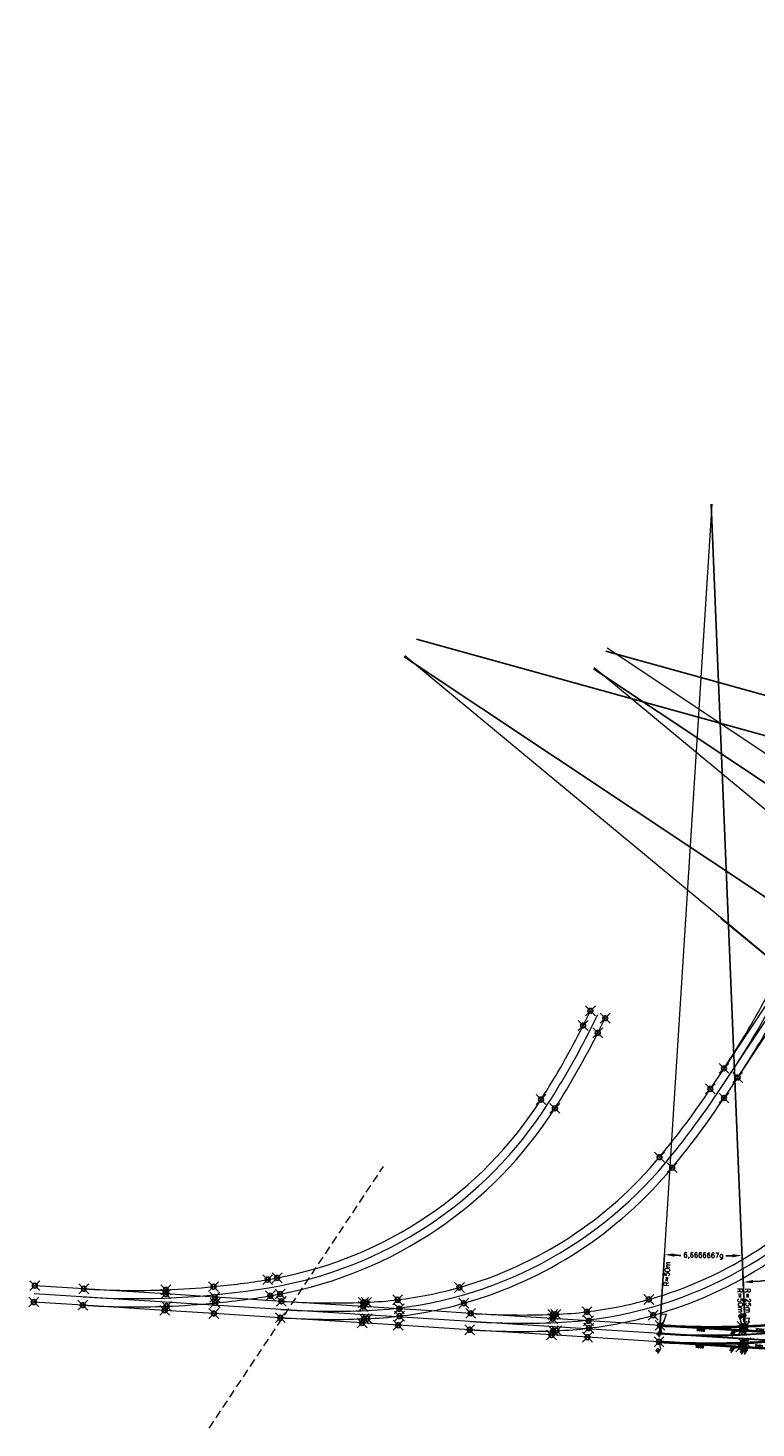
# Model space of a CAD drawing. Header units: metres. Extents: x 6603774 to 6604307, y 5739806 to 5740703.
# Tile 2 of 38: x 6603984 to 6604028, y 5739832 to 5739917. Entities that reach past the tile are written whole.
import ezdxf

# ---------------------------------------------------------------- set-up
doc = ezdxf.new("R2010")
doc.units = ezdxf.units.M
doc.header["$PDMODE"] = 35
doc.header["$PDSIZE"] = 0.3
doc.linetypes.add('DASHDOT', pattern=[25.4, 12.7, -6.35, 0, -6.35])
doc.linetypes.add('DASHED', pattern=[0.75, 0.5, -0.25])
doc.layers.add('-punkty-specyf', color=7, linetype='Continuous')
doc.layers.add('-punkty-specyf (etap 1)', color=252, linetype='Continuous')
for name, color, linetype, lineweight in [('-spec-dług-szyn', 7, 'Continuous', 20), ('-spec-wym-k-wewn', 6, 'Continuous', 13), ('-spec-wym-k-zewn', 30, 'Continuous', 13), ('mat-szyna 76C1(VK Ri60) (etap 1)', 252, 'Continuous', 13), ('mat-szyna R60R2 (etap 1)', 252, 'Continuous', 13), ('Opis', 7, 'Continuous', 13), ('OSIE_TORU', 10, 'DASHDOT', 30), ('szyna 59R2 (między zwr. a krzyż.)', 222, 'Continuous', 40), ('szyna 59R2 (między zwr. a krzyż.) (etap 1)', 252, 'Continuous', 13), ('szyna 60R2 (między zwr. a krzyż.)', 254, 'Continuous', 40), ('szyna 60R2 (między zwr. a krzyż.) (etap 1)', 252, 'Continuous', 13), ('T_szyny 60R2 R290 (etap 1)', 252, 'Continuous', 13), ('wsp-tocznej-szyn RZ', 114, 'Continuous', 15), ('zwrotnica R50m', 140, 'Continuous', 40), ('zwrotnica R50m (etap 1)', 252, 'Continuous', 13)]:
    doc.layers.add(name, color=color, linetype=linetype, lineweight=lineweight)
doc.styles.add('dług-szyn', font='txt.shx')
doc.styles.add('prom-specyf', font='txt.shx')
doc.styles.add('WSP', font='txt.shx', dxfattribs={"width": 0.8})
doc.dimstyles.new('Długości-szyn-spec', dxfattribs={"dimtxt": 0.15, "dimasz": 0.01, "dimexe": 1.25, "dimexo": 0, "dimgap": 0, "dimtad": 0, "dimdec": 0, "dimlfac": 1000, "dimtxsty": 'dług-szyn', "dimblk": 'NONE', "dimcen": 0, "dimse1": 1, "dimse2": 1, "dimsd1": 1, "dimsd2": 1, "dimaunit": 1, "dimadec": 3, "dimazin": 0, "dimtfac": 1, "dimtdec": 0, "dimtmove": 0, "dimatfit": 3, "dimldrblk": 'NONE', "dimfxl": 1, "dimtolj": 1, "dimarcsym": 0})
doc.dimstyles.new('Strzałka -pra-duża-spec', dxfattribs={"dimtxt": 0.3, "dimasz": 1.2, "dimexe": 0, "dimexo": 0, "dimgap": 0.005, "dimtad": 3, "dimjust": 1, "dimdec": 0, "dimzin": 0, "dimdsep": 46, "dimtxsty": 'prom-specyf', "dimblk": 'STRZAŁKA1', "dimcen": 0, "dimdle": 0.6, "dimclrd": 256, "dimadec": 0, "dimazin": 0, "dimtfac": 0.75, "dimtdec": 0, "dimtofl": 0, "dimtmove": 2, "dimatfit": 3, "dimfxl": 1, "dimtolj": 1, "dimtzin": 0, "dimlwd": -1, "dimarcsym": 0})
doc.dimstyles.new('Strzałka -pra-spec', dxfattribs={"dimtxt": 0.3, "dimasz": 1, "dimexe": 0, "dimexo": 0, "dimgap": 0.005, "dimtad": 3, "dimjust": 1, "dimdec": 0, "dimzin": 0, "dimdsep": 46, "dimtxsty": 'prom-specyf', "dimblk": 'STRZAŁKA1', "dimcen": 0, "dimdle": 0.6, "dimclrd": 256, "dimadec": 0, "dimazin": 0, "dimtfac": 0.75, "dimtdec": 0, "dimtofl": 0, "dimtmove": 2, "dimatfit": 3, "dimfxl": 1, "dimtolj": 1, "dimtzin": 0, "dimlwd": -1, "dimarcsym": 0})
doc.dimstyles.new('Strzałka le--spec', dxfattribs={"dimtxt": 0.3, "dimasz": 1, "dimexe": 0, "dimexo": 0, "dimgap": 0.02, "dimtad": 1, "dimdec": 0, "dimzin": 0, "dimdsep": 46, "dimtxsty": 'prom-specyf', "dimblk": 'STZRAŁKA-LEWA', "dimcen": 0, "dimdle": 0.6, "dimadec": 0, "dimazin": 0, "dimtfac": 0.75, "dimtdec": 0, "dimtofl": 0, "dimtmove": 2, "dimatfit": 3, "dimfxl": 1, "dimtolj": 1, "dimtzin": 0, "dimarcsym": 0})
doc.dimstyles.new('Strzałka le-duża-spec', dxfattribs={"dimtxt": 0.3, "dimasz": 1.2, "dimexe": 0, "dimexo": 0, "dimgap": 0.02, "dimtad": 1, "dimdec": 0, "dimzin": 0, "dimdsep": 46, "dimtxsty": 'prom-specyf', "dimblk": 'STZRAŁKA-LEWA', "dimcen": 0, "dimdle": 0.6, "dimadec": 0, "dimazin": 0, "dimtfac": 0.75, "dimtdec": 0, "dimtofl": 0, "dimtmove": 2, "dimatfit": 3, "dimfxl": 1, "dimtolj": 1, "dimtzin": 0, "dimarcsym": 0})
doc.dimstyles.new('tory-w-100-kąty', dxfattribs={"dimtxt": 0.15, "dimasz": 0.6, "dimexe": 0, "dimexo": 0, "dimgap": 0, "dimtad": 0, "dimdec": 0, "dimtxsty": 'prom-specyf', "dimcen": 0, "dimaunit": 2, "dimadec": 7, "dimazin": 0, "dimtfac": 1, "dimtdec": 0, "dimtmove": 0, "dimatfit": 3, "dimfxl": 1, "dimarcsym": 0})

# ---------------------------------------------------------------- blocks, each defined once
blk = doc.blocks.new('STZRAŁKA-LEWA')
for p, q in [((-1, 0), (0, 0)), ((0, 0), (-1, -0.299)), ((-1, 0), (-1, -0.299))]:
    blk.add_line(p, q)
blk = doc.blocks.new('*D96')
at = {"layer": '-spec-wym-k-zewn', "color": 0, "lineweight": -2, "transparency": 16777216}
blk.add_line((6604026.091, 5739863.123), (6604045.026, 5739847.418), dxfattribs=at)
at = {"layer": 'Defpoints', "color": 0, "transparency": 16777216}
for p in [(6604026.553, 5739862.74), (6604045.795, 5739846.78)]:
    blk.add_point(p, dxfattribs=at)
at = {"layer": '-spec-wym-k-zewn', "color": 0, "lineweight": -2, "transparency": 16777216, "rotation": 320.3276949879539}
blk.add_blockref('STZRAŁKA-LEWA', (6604045.795, 5739846.78), dxfattribs=at)
at = {"layer": '-spec-wym-k-zewn', "color": 0, "transparency": 16777216, "insert": (6604044.184, 5739847.869), "char_height": 0.3, "attachment_point": 5, "rotation": 320.32769, "style": 'prom-specyf'}
blk.add_mtext('\\A1;R=25m', dxfattribs=at)
blk = doc.blocks.new('STRZAŁKA1')
for p, q in [((0, 0), (-1, 0.299)), ((-1, 0), (-1, 0.299)), ((-1, 0), (0, 0))]:
    blk.add_line(p, q)
blk = doc.blocks.new('*D97')
at = {"layer": '-spec-wym-k-zewn', "transparency": 16777216}
blk.add_line((6604044.872, 5739847.546), (6604006.848, 5739879.083), dxfattribs=at)
at = {"layer": 'Defpoints', "color": 0, "transparency": 16777216}
for p in [(6604007.31, 5739878.7), (6604045.795, 5739846.78)]:
    blk.add_point(p, dxfattribs=at)
at = {"layer": '-spec-wym-k-zewn', "transparency": 16777216, "xscale": 1.2, "yscale": 1.2, "zscale": 1.2, "rotation": 320.3276949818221}
blk.add_blockref('STRZAŁKA1', (6604045.795, 5739846.78), dxfattribs=at)
at = {"layer": '-spec-wym-k-zewn', "color": 0, "transparency": 16777216, "insert": (6604044.441, 5739848.209), "char_height": 0.3, "attachment_point": 5, "rotation": 320.32769, "style": 'prom-specyf'}
blk.add_mtext('\\A1;R=50m', dxfattribs=at)
blk = doc.blocks.new('*D98')
at = {"layer": '-spec-wym-k-zewn', "color": 0, "lineweight": -2, "transparency": 16777216}
blk.add_line((6604006.811, 5739879.032), (6604047.922, 5739851.643), dxfattribs=at)
at = {"layer": 'Defpoints', "color": 0, "transparency": 16777216}
for p in [(6604007.31, 5739878.7), (6604048.921, 5739850.978)]:
    blk.add_point(p, dxfattribs=at)
at = {"layer": '-spec-wym-k-zewn', "color": 0, "lineweight": -2, "transparency": 16777216, "xscale": 1.2, "yscale": 1.2, "zscale": 1.2, "rotation": 326.3276950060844}
blk.add_blockref('STZRAŁKA-LEWA', (6604048.921, 5739850.978), dxfattribs=at)
at = {"layer": '-spec-wym-k-zewn', "color": 0, "transparency": 16777216, "insert": (6604047.093, 5739851.951), "char_height": 0.3, "attachment_point": 5, "rotation": 326.3277, "style": 'prom-specyf'}
blk.add_mtext('\\A1;R=50m', dxfattribs=at)
blk = doc.blocks.new('*D99')
at = {"layer": '-spec-wym-k-zewn', "transparency": 16777216}
blk.add_line((6604048.089, 5739851.532), (6604006.811, 5739879.032), dxfattribs=at)
at = {"layer": 'Defpoints', "color": 0, "transparency": 16777216}
for p in [(6604007.31, 5739878.7), (6604048.921, 5739850.978)]:
    blk.add_point(p, dxfattribs=at)
at = {"layer": '-spec-wym-k-zewn', "transparency": 16777216, "rotation": 326.327694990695}
blk.add_blockref('STRZAŁKA1', (6604048.921, 5739850.978), dxfattribs=at)
at = {"layer": '-spec-wym-k-zewn', "color": 0, "transparency": 16777216, "insert": (6604047.345, 5739852.319), "char_height": 0.3, "attachment_point": 5, "rotation": 326.32769, "style": 'prom-specyf'}
blk.add_mtext('\\A1;R=50m', dxfattribs=at)
blk = doc.blocks.new('*D100')
at = {"layer": '-spec-wym-k-zewn', "color": 0, "lineweight": -2, "transparency": 16777216}
blk.add_line((6604007.563, 5739880.108), (6604055.365, 5739866.872), dxfattribs=at)
at = {"layer": 'Defpoints', "color": 0, "transparency": 16777216}
for p in [(6604008.142, 5739879.948), (6604056.328, 5739866.605)]:
    blk.add_point(p, dxfattribs=at)
at = {"layer": '-spec-wym-k-zewn', "color": 0, "lineweight": -2, "transparency": 16777216, "rotation": 344.5225673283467}
blk.add_blockref('STZRAŁKA-LEWA', (6604056.328, 5739866.605), dxfattribs=at)
at = {"layer": '-spec-wym-k-zewn', "color": 0, "transparency": 16777216, "insert": (6604054.483, 5739866.899), "char_height": 0.3, "attachment_point": 5, "rotation": 344.52257, "style": 'prom-specyf'}
blk.add_mtext('\\A1;R=50m', dxfattribs=at)
blk = doc.blocks.new('*D101')
at = {"layer": '-spec-wym-k-zewn', "transparency": 16777216}
blk.add_line((6604027.542, 5739838.76), (6604026.528, 5739863.339), dxfattribs=at)
at = {"layer": 'Defpoints', "color": 0, "transparency": 16777216}
for p in [(6604026.553, 5739862.74), (6604027.584, 5739837.761)]:
    blk.add_point(p, dxfattribs=at)
at = {"layer": '-spec-wym-k-zewn', "transparency": 16777216, "rotation": 272.3635312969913}
blk.add_blockref('STRZAŁKA1', (6604027.584, 5739837.761), dxfattribs=at)
at = {"layer": '-spec-wym-k-zewn', "color": 0, "transparency": 16777216, "insert": (6604027.746, 5739839.815), "char_height": 0.3, "attachment_point": 5, "rotation": 272.36353, "style": 'prom-specyf'}
blk.add_mtext('\\A1;R=25m', dxfattribs=at)
blk = doc.blocks.new('*D102')
at = {"layer": '-spec-wym-k-zewn', "color": 0, "lineweight": -2, "transparency": 16777216}
blk.add_line((6604025.497, 5739888.318), (6604027.534, 5739838.96), dxfattribs=at)
at = {"layer": 'Defpoints', "color": 0, "transparency": 16777216}
for p in [(6604025.522, 5739887.719), (6604027.584, 5739837.761)]:
    blk.add_point(p, dxfattribs=at)
at = {"layer": '-spec-wym-k-zewn', "color": 0, "lineweight": -2, "transparency": 16777216, "xscale": 1.2, "yscale": 1.2, "zscale": 1.2, "rotation": 272.3635312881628}
blk.add_blockref('STZRAŁKA-LEWA', (6604027.584, 5739837.761), dxfattribs=at)
at = {"layer": '-spec-wym-k-zewn', "color": 0, "transparency": 16777216, "insert": (6604027.275, 5739839.824), "char_height": 0.3, "attachment_point": 5, "rotation": 272.36353, "style": 'prom-specyf'}
blk.add_mtext('\\A1;R=50m', dxfattribs=at)
blk = doc.blocks.new('*D103')
at = {"layer": '-spec-wym-k-zewn', "transparency": 16777216}
blk.add_line((6604022.427, 5739839.017), (6604025.56, 5739888.317), dxfattribs=at)
at = {"layer": 'Defpoints', "color": 0, "transparency": 16777216}
for p in [(6604025.522, 5739887.719), (6604022.35, 5739837.819)]:
    blk.add_point(p, dxfattribs=at)
at = {"layer": '-spec-wym-k-zewn', "transparency": 16777216, "xscale": 1.2, "yscale": 1.2, "zscale": 1.2, "rotation": 266.363531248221}
blk.add_blockref('STRZAŁKA1', (6604022.35, 5739837.819), dxfattribs=at)
at = {"layer": '-spec-wym-k-zewn', "color": 0, "transparency": 16777216, "insert": (6604022.812, 5739841.455), "char_height": 0.3, "attachment_point": 5, "rotation": 86.36353, "style": 'prom-specyf'}
blk.add_mtext('\\A1;R=50m', dxfattribs=at)
blk = doc.blocks.new('*D108')
at = {"layer": '-spec-wym-k-wewn', "transparency": 16777216}
blk.add_line((6604056.4, 5739846.813), (6604018.376, 5739878.35), dxfattribs=at)
at = {"layer": 'Defpoints', "color": 0, "transparency": 16777216}
for p in [(6604018.838, 5739877.967), (6604057.323, 5739846.047)]:
    blk.add_point(p, dxfattribs=at)
at = {"layer": '-spec-wym-k-wewn', "transparency": 16777216, "xscale": 1.2, "yscale": 1.2, "zscale": 1.2, "rotation": 320.3276949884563}
blk.add_blockref('STRZAŁKA1', (6604057.323, 5739846.047), dxfattribs=at)
at = {"layer": '-spec-wym-k-wewn', "color": 0, "transparency": 16777216, "insert": (6604055.83, 5739847.569), "char_height": 0.3, "attachment_point": 5, "rotation": 320.32769, "style": 'prom-specyf'}
blk.add_mtext('\\A1;R=50m', dxfattribs=at)
blk = doc.blocks.new('*D109')
at = {"layer": '-spec-wym-k-wewn', "color": 0, "lineweight": -2, "transparency": 16777216}
blk.add_line((6604018.339, 5739878.3), (6604059.45, 5739850.91), dxfattribs=at)
at = {"layer": 'Defpoints', "color": 0, "transparency": 16777216}
for p in [(6604018.838, 5739877.967), (6604060.449, 5739850.245)]:
    blk.add_point(p, dxfattribs=at)
at = {"layer": '-spec-wym-k-wewn', "color": 0, "lineweight": -2, "transparency": 16777216, "xscale": 1.2, "yscale": 1.2, "zscale": 1.2, "rotation": 326.3276949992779}
blk.add_blockref('STZRAŁKA-LEWA', (6604060.449, 5739850.245), dxfattribs=at)
at = {"layer": '-spec-wym-k-wewn', "color": 0, "transparency": 16777216, "insert": (6604058.652, 5739851.177), "char_height": 0.3, "attachment_point": 5, "rotation": 326.32769, "style": 'prom-specyf'}
blk.add_mtext('\\A1;R=50m', dxfattribs=at)
blk = doc.blocks.new('*D110')
at = {"layer": '-spec-wym-k-wewn', "transparency": 16777216}
blk.add_line((6604060.448, 5739852.048), (6604019.17, 5739879.548), dxfattribs=at)
at = {"layer": 'Defpoints', "color": 0, "transparency": 16777216}
for p in [(6604019.67, 5739879.215), (6604061.281, 5739851.493)]:
    blk.add_point(p, dxfattribs=at)
at = {"layer": '-spec-wym-k-wewn', "transparency": 16777216, "rotation": 326.3276949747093}
blk.add_blockref('STRZAŁKA1', (6604061.281, 5739851.493), dxfattribs=at)
at = {"layer": '-spec-wym-k-wewn', "color": 0, "transparency": 16777216, "insert": (6604059.742, 5739852.806), "char_height": 0.3, "attachment_point": 5, "rotation": 326.32769, "style": 'prom-specyf'}
blk.add_mtext('\\A1;R=50m', dxfattribs=at)
blk = doc.blocks.new('*D111')
at = {"layer": '-spec-wym-k-wewn', "color": 0, "lineweight": -2, "transparency": 16777216}
blk.add_line((6604019.091, 5739879.375), (6604066.893, 5739866.139), dxfattribs=at)
at = {"layer": 'Defpoints', "color": 0, "transparency": 16777216}
for p in [(6604019.67, 5739879.215), (6604067.856, 5739865.872)]:
    blk.add_point(p, dxfattribs=at)
at = {"layer": '-spec-wym-k-wewn', "color": 0, "lineweight": -2, "transparency": 16777216, "rotation": 344.522567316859}
blk.add_blockref('STZRAŁKA-LEWA', (6604067.856, 5739865.872), dxfattribs=at)
at = {"layer": '-spec-wym-k-wewn', "color": 0, "transparency": 16777216, "insert": (6604065.96, 5739866.156), "char_height": 0.3, "attachment_point": 5, "rotation": 344.52257, "style": 'prom-specyf'}
blk.add_mtext('\\A1;R=50m', dxfattribs=at)
blk = doc.blocks.new('*D124')
at = {"layer": '-spec-wym-k-wewn', "color": 0, "lineweight": -2, "transparency": 16777216}
for p, q in [((6604067.856, 5739865.872), (6604064.812, 5739866.715)), ((6604061.281, 5739851.493), (6604058.652, 5739853.244))]:
    blk.add_line(p, q, dxfattribs=at)
for start, end in [(337.19903, 343.78865), (327.06161, 333.65123)]:
    blk.add_arc((6604019.67, 5739879.215), 46.842, start, end, dxfattribs=at)
at = {"layer": '-spec-wym-k-wewn', "color": 0, "transparency": 16777216}
for points in [[(6604064.552, 5739866.165), (6604064.745, 5739866.111), (6604064.812, 5739866.715)], [(6604059.065, 5739853.691), (6604058.898, 5739853.801), (6604058.652, 5739853.244)]]:
    blk.add_solid(points, dxfattribs=at)
at = {"layer": 'Defpoints', "color": 0, "transparency": 16777216}
for p in [(6604019.67, 5739879.215), (6604067.856, 5739865.872), (6604061.178, 5739857.509), (6604061.281, 5739851.493)]:
    blk.add_point(p, dxfattribs=at)
at = {"layer": '-spec-wym-k-wewn', "color": 0, "transparency": 16777216, "insert": (6604062.268, 5739859.735), "char_height": 0.3, "attachment_point": 5, "rotation": 65.42513, "style": 'prom-specyf'}
blk.add_mtext('20,2165248g', dxfattribs=at)
blk = doc.blocks.new('*D125')
at = {"layer": '-spec-wym-k-wewn', "color": 0, "lineweight": -2, "transparency": 16777216}
for p, q in [((6604060.449, 5739850.245), (6604057.804, 5739852.007)), ((6604057.323, 5739846.047), (6604054.877, 5739848.076))]:
    blk.add_line(p, q, dxfattribs=at)
for start, end in [(325.01052, 325.59347), (321.06192, 321.64487)]:
    blk.add_arc((6604018.838, 5739877.967), 46.822, start, end, dxfattribs=at)
at = {"layer": '-spec-wym-k-wewn', "color": 0, "transparency": 16777216}
for points in [[(6604057.385, 5739851.566), (6604057.551, 5739851.454), (6604057.804, 5739852.007)], [(6604055.335, 5739848.477), (6604055.18, 5739848.604), (6604054.877, 5739848.076)]]:
    blk.add_solid(points, dxfattribs=at)
at = {"layer": 'Defpoints', "color": 0, "transparency": 16777216}
for p in [(6604018.838, 5739877.967), (6604060.449, 5739850.245), (6604055.898, 5739849.352), (6604057.323, 5739846.047)]:
    blk.add_point(p, dxfattribs=at)
at = {"layer": '-spec-wym-k-wewn', "color": 0, "transparency": 16777216, "insert": (6604056.392, 5739850.003), "char_height": 0.3, "attachment_point": 5, "rotation": 53.32769, "style": 'prom-specyf'}
blk.add_mtext('6,6666667g', dxfattribs=at)
blk = doc.blocks.new('*D128')
at = {"layer": '-spec-wym-k-zewn', "color": 0, "lineweight": -2, "transparency": 16777216}
for p, q in [((6604022.35, 5739837.819), (6604022.656, 5739842.633)), ((6604027.584, 5739837.761), (6604027.385, 5739842.58))]:
    blk.add_line(p, q, dxfattribs=at)
for start, end in [(267.12449, 267.61941), (271.10765, 271.60257)]:
    blk.add_arc((6604025.522, 5739887.719), 45.177, start, end, dxfattribs=at)
at = {"layer": '-spec-wym-k-zewn', "color": 0, "transparency": 16777216}
for points in [[(6604023.25, 5739842.499), (6604023.261, 5739842.698), (6604022.656, 5739842.633)], [(6604026.782, 5739842.659), (6604026.789, 5739842.459), (6604027.385, 5739842.58)]]:
    blk.add_solid(points, dxfattribs=at)
at = {"layer": 'Defpoints', "color": 0, "transparency": 16777216}
for p in [(6604025.522, 5739887.719), (6604024.232, 5739842.56), (6604022.35, 5739837.819), (6604027.584, 5739837.761)]:
    blk.add_point(p, dxfattribs=at)
at = {"layer": '-spec-wym-k-zewn', "color": 0, "transparency": 16777216, "insert": (6604025.02, 5739842.544), "char_height": 0.3, "attachment_point": 5, "rotation": 359.36353, "style": 'prom-specyf'}
blk.add_mtext('6,6666667g', dxfattribs=at)
blk = doc.blocks.new('*D129')
at = {"layer": '-spec-wym-k-zewn', "color": 0, "lineweight": -2, "transparency": 16777216}
for p, q in [((6604045.795, 5739846.78), (6604043.337, 5739848.819)), ((6604027.584, 5739837.761), (6604027.452, 5739840.953))]:
    blk.add_line(p, q, dxfattribs=at)
for start, end in [(300.2242, 318.75112), (273.94011, 292.46702)]:
    blk.add_arc((6604026.553, 5739862.74), 21.806, start, end, dxfattribs=at)
at = {"layer": '-spec-wym-k-zewn', "color": 0, "transparency": 16777216}
for points in [[(6604042.871, 5739848.427), (6604043.024, 5739848.298), (6604043.337, 5739848.819)], [(6604028.057, 5739840.886), (6604028.046, 5739841.085), (6604027.452, 5739840.953)]]:
    blk.add_solid(points, dxfattribs=at)
at = {"layer": 'Defpoints', "color": 0, "transparency": 16777216}
for p in [(6604026.553, 5739862.74), (6604045.795, 5739846.78), (6604038.853, 5739844.735), (6604027.584, 5739837.761)]:
    blk.add_point(p, dxfattribs=at)
at = {"layer": '-spec-wym-k-zewn', "color": 0, "transparency": 16777216, "insert": (6604036.23, 5739843.199), "char_height": 0.3, "attachment_point": 5, "rotation": 26.34561, "style": 'prom-specyf'}
blk.add_mtext('53,2935152g', dxfattribs=at)
blk = doc.blocks.new('*D130')
at = {"layer": '-spec-wym-k-zewn', "color": 0, "lineweight": -2, "transparency": 16777216}
for p, q in [((6604048.921, 5739850.978), (6604046.259, 5739852.751)), ((6604045.795, 5739846.78), (6604043.334, 5739848.822))]:
    blk.add_line(p, q, dxfattribs=at)
for start, end in [(325.01125, 325.59315), (321.06224, 321.64414)]:
    blk.add_arc((6604007.31, 5739878.7), 46.802, start, end, dxfattribs=at)
at = {"layer": '-spec-wym-k-zewn', "color": 0, "transparency": 16777216}
for points in [[(6604045.841, 5739852.31), (6604046.006, 5739852.198), (6604046.259, 5739852.751)], [(6604043.791, 5739849.223), (6604043.636, 5739849.349), (6604043.334, 5739848.822)]]:
    blk.add_solid(points, dxfattribs=at)
at = {"layer": 'Defpoints', "color": 0, "transparency": 16777216}
for p in [(6604007.31, 5739878.7), (6604048.921, 5739850.978), (6604044.354, 5739850.097), (6604045.795, 5739846.78)]:
    blk.add_point(p, dxfattribs=at)
at = {"layer": '-spec-wym-k-zewn', "color": 0, "transparency": 16777216, "insert": (6604044.848, 5739850.748), "char_height": 0.3, "attachment_point": 5, "rotation": 53.32769, "style": 'prom-specyf'}
blk.add_mtext('6,6666667g', dxfattribs=at)
blk = doc.blocks.new('*D131')
at = {"layer": '-spec-wym-k-zewn', "color": 0, "lineweight": -2, "transparency": 16777216}
for p, q in [((6604056.328, 5739866.605), (6604053.259, 5739867.455)), ((6604049.753, 5739852.226), (6604047.103, 5739853.992))]:
    blk.add_line(p, q, dxfattribs=at)
for start, end in [(337.20002, 343.78824), (327.06202, 333.65025)]:
    blk.add_arc((6604008.142, 5739879.948), 46.816, start, end, dxfattribs=at)
at = {"layer": '-spec-wym-k-zewn', "color": 0, "transparency": 16777216}
for points in [[(6604052.999, 5739866.905), (6604053.192, 5739866.85), (6604053.259, 5739867.455)], [(6604047.516, 5739854.438), (6604047.348, 5739854.548), (6604047.103, 5739853.992)]]:
    blk.add_solid(points, dxfattribs=at)
at = {"layer": 'Defpoints', "color": 0, "transparency": 16777216}
for p in [(6604008.142, 5739879.948), (6604056.328, 5739866.605), (6604049.627, 5739858.253), (6604049.753, 5739852.226)]:
    blk.add_point(p, dxfattribs=at)
at = {"layer": '-spec-wym-k-zewn', "color": 0, "transparency": 16777216, "insert": (6604050.717, 5739860.478), "char_height": 0.3, "attachment_point": 5, "rotation": 65.42513, "style": 'prom-specyf'}
blk.add_mtext('20,2165248g', dxfattribs=at)
blk = doc.blocks.new('Wsp-pg50(s)')
for p, q in [((0, 0), (315, 315)), ((315, 315), (645, 315))]:
    blk.add_line(p, q)
at = {"style": 'WSP', "width": 0.8}
blk.add_attdef('WSP', (330, 352), '', height=150, dxfattribs=at)
blk = doc.blocks.new('*D590')
at = {"layer": 'Defpoints', "color": 0, "transparency": 16777216}
for p in [(6604022.382, 5739838.318), (6604027.365, 5739837.889), (6604027.372, 5739838.001)]:
    blk.add_point(p, dxfattribs=at)
at = {"layer": '-spec-dług-szyn', "color": 0, "transparency": 16777216, "insert": (6604024.87, 5739838.048), "char_height": 0.15, "attachment_point": 5, "rotation": 356.36353, "style": 'dług-szyn'}
blk.add_mtext('\\A1;5000', dxfattribs=at)
blk = doc.blocks.new('_None')
blk = doc.blocks.new('*D591')
at = {"layer": 'Defpoints', "color": 0, "transparency": 16777216}
for p in [(6604027.372, 5739838.001), (6604029.559, 5739837.862), (6604029.566, 5739837.975)]:
    blk.add_point(p, dxfattribs=at)
at = {"layer": '-spec-dług-szyn', "color": 0, "transparency": 16777216, "insert": (6604028.473, 5739838.044), "char_height": 0.15, "attachment_point": 5, "rotation": 356.36353, "style": 'dług-szyn'}
blk.add_mtext('\\A1;2191', dxfattribs=at)
blk = doc.blocks.new('*D612')
at = {"layer": 'Defpoints', "color": 0, "transparency": 16777216}
for p in [(6604022.319, 5739837.32), (6604027.3, 5739836.874), (6604027.309, 5739837.003)]:
    blk.add_point(p, dxfattribs=at)
at = {"layer": '-spec-dług-szyn', "color": 0, "transparency": 16777216, "insert": (6604024.805, 5739837.032), "char_height": 0.15, "attachment_point": 5, "rotation": 356.36353, "style": 'dług-szyn'}
blk.add_mtext('\\A1;5000', dxfattribs=at)
blk = doc.blocks.new('*D613')
at = {"layer": 'Defpoints', "color": 0, "transparency": 16777216}
for p in [(6604027.309, 5739837.003), (6604029.495, 5739836.864), (6604029.503, 5739836.99)]:
    blk.add_point(p, dxfattribs=at)
at = {"layer": '-spec-dług-szyn', "color": 0, "transparency": 16777216, "insert": (6604028.41, 5739837.06), "char_height": 0.15, "attachment_point": 5, "rotation": 356.36353, "style": 'dług-szyn'}
blk.add_mtext('\\A1;2191', dxfattribs=at)

msp = doc.modelspace()

# ---------------------------------------------------------------- linework, layer by layer
at = {"layer": '-punkty-specyf'}
for p in [(6604022.3821, 5739838.3182), (6604027.372, 5739838.0011), (6604027.3796, 5739838.2534), (6604027.5631, 5739838.2606), (6604022.3187, 5739837.3202), (6604027.4171, 5739837.2541), (6604027.6043, 5739837.2615), (6604027.3086, 5739837.0031)]:
    msp.add_point(p, dxfattribs=at)
at = {"layer": '-punkty-specyf (etap 1)'}
for p in [(6604018.1486, 5739857.473), (6604019.0426, 5739857.025), (6604017.7008, 5739856.5795), (6604018.5949, 5739856.1315), (6604026.2808, 5739853.9684), (6604027.113, 5739853.414), (6604025.4491, 5739852.7201), (6604015.1402, 5739852.0752), (6604026.2814, 5739852.1656), (6604015.9825, 5739851.5362), (6604022.3547, 5739848.5644), (6604023.1244, 5739847.926), (6603984.3138, 5739840.7376), (6603987.2971, 5739840.548), (6603995.1945, 5739840.6775), (6603998.4903, 5739841.1078), (6603999.0659, 5739841.2098), (6604010.1704, 5739840.6315), (6603984.2504, 5739839.7396), (6603992.2871, 5739840.2308), (6603992.2946, 5739840.4832), (6603995.281, 5739840.0406), (6603995.2906, 5739839.6821), (6603998.653, 5739840.1212), (6603999.2521, 5739840.2273), (6603999.3263, 5739839.7835), (6604004.3237, 5739839.7187), (6604004.5072, 5739839.7259), (6604006.4058, 5739839.8784), (6604010.4428, 5739839.6693), (6604021.6983, 5739839.8989), (6603987.2337, 5739839.55), (6603992.2236, 5739839.2329), (6603992.3321, 5739839.4839), (6603995.2176, 5739839.0426), (6604004.3162, 5739839.4663), (6604006.503, 5739839.3274), (6604006.5245, 5739838.8855), (6604010.8542, 5739839.0508), (6604015.8516, 5739838.986), (6604016.0351, 5739838.9933), (6604017.9337, 5739839.1457), (6604021.9707, 5739838.9367), (6603999.2628, 5739838.7855), (6604004.2528, 5739838.4684), (6604004.3613, 5739838.7194), (6604004.5485, 5739838.7268), (6604006.4396, 5739838.3294), (6604010.7908, 5739838.0528), (6604015.8441, 5739838.7337), (6604015.8892, 5739837.9867), (6604016.0764, 5739837.9941), (6604018.031, 5739838.5947), (6604018.0524, 5739838.1528), (6604015.7807, 5739837.7357), (6604017.9675, 5739837.5967)]:
    msp.add_point(p, dxfattribs=at)
at = {"layer": 'mat-szyna 76C1(VK Ri60) (etap 1)', "ltscale": 3, "flags": 128}
for points in [[(6603995.1945, 5739840.6775, 0.0167914), (6603998.4903, 5739841.1078, 0.0059652), (6603999.0659, 5739841.2098)], [(6603997.277, 5739839.9137, 0.006889), (6603998.653, 5739840.1212, 0.0059652), (6603999.2521, 5739840.2273, 0.0059652)], [(6604006.4058, 5739839.8784, 0.0392358), (6604010.1704, 5739840.6315, 0.0392358)], [(6603995.2906, 5739839.6821, 0.0099013), (6603997.277, 5739839.9137)], [(6604006.5245, 5739838.8855, 0.0196104), (6604008.499, 5739839.2005)], [(6604008.499, 5739839.2005, 0.0196104), (6604010.4428, 5739839.6693, 0.0196104)], [(6604017.9337, 5739839.1457, 0.0392358), (6604021.6983, 5739839.8989, 0.0392358)], [(6604018.0524, 5739838.1528, 0.0196104), (6604020.0269, 5739838.4679)], [(6604020.0269, 5739838.4679, 0.0196104), (6604021.9707, 5739838.9367, 0.0196104)]]:
    msp.add_lwpolyline(points, format="xyb", dxfattribs=at)
for points in [[(6603997.277, 5739839.9137), (6603995.281, 5739840.0406)], [(6603999.3263, 5739839.7835), (6603997.277, 5739839.9137)], [(6604008.499, 5739839.2005), (6604006.503, 5739839.3274)], [(6604010.8542, 5739839.0508), (6604008.499, 5739839.2005)], [(6603999.2628, 5739838.7855), (6603995.2176, 5739839.0426)], [(6604010.7908, 5739838.0528), (6604006.4396, 5739838.3294)], [(6604020.0269, 5739838.4679), (6604018.031, 5739838.5947)], [(6604022.3821, 5739838.3182), (6604020.0269, 5739838.4679)], [(6604022.3187, 5739837.3202), (6604017.9675, 5739837.5967)]]:
    msp.add_lwpolyline(points, dxfattribs=at)
at = {"layer": 'mat-szyna R60R2 (etap 1)'}
for p, q in [((6604025.4491, 5739852.7201), (6604026.2808, 5739853.9684)), ((6604026.2814, 5739852.1656), (6604027.113, 5739853.414))]:
    msp.add_line(p, q, dxfattribs=at)
at = {"layer": 'mat-szyna R60R2 (etap 1)', "flags": 128}
for points in [[(6604017.7008, 5739856.5795), (6604018.1486, 5739857.473)], [(6604018.5949, 5739856.1315), (6604019.0426, 5739857.025)], [(6603987.2971, 5739840.548), (6603984.3138, 5739840.7376)], [(6603987.2337, 5739839.55), (6603984.2504, 5739839.7396)]]:
    msp.add_lwpolyline(points, dxfattribs=at)
at = {"layer": 'Opis', "color": 251, "linetype": 'DASHED', "lineweight": 13}
msp.add_line((6603994.9366, 5739832.0709), (6604005.5412, 5739847.9885), dxfattribs=at)
at = {"layer": 'OSIE_TORU', "color": 252, "linetype": 'ByBlock', "lineweight": 13, "ltscale": 0.1, "flags": 128}
for points in [[(6604010.8225, 5739838.5518, 0.0261859), (6604016.0558, 5739838.4937, 0.2123931), (6604034.2675, 5739847.5125, 0.0261859), (6604037.3932, 5739851.7102), (6604100.0764, 5739945.7982, 0.0795573), (6604106.652, 5739960.1774), (6604115.1984, 5739991.0416, -0.0795573), (6604121.774, 5740005.4208)], [(6604026.6969, 5739853.6912, 0.0795573), (6604033.2726, 5739868.0704, -0.0795573), (6604039.8483, 5739882.4495), (6604121.774, 5740005.4208)], [(6603999.2946, 5739839.2845, 0.0261859), (6604004.5278, 5739839.2263, 0.2123931), (6604022.7395, 5739848.2452, 0.0261859), (6604025.8652, 5739852.4429), (6604108.6227, 5739976.6625, 0.0795573), (6604115.1984, 5739991.0416)], [(6603987.2654, 5739840.049, 0.0567841), (6603998.5716, 5739840.6145, 0.2126434), (6604015.5614, 5739851.8057, 0.0261859), (6604018.1478, 5739856.3555), (6604018.5956, 5739857.249)]]:
    msp.add_lwpolyline(points, format="xyb", dxfattribs=at)
at = {"layer": 'OSIE_TORU', "linetype": 'ByBlock', "ltscale": 0.1, "flags": 128}
msp.add_lwpolyline([(6604022.3504, 5739837.8192, 0.0261859), (6604027.5837, 5739837.7611, 0.2123931), (6604045.7954, 5739846.7799, 0.0261859), (6604048.9211, 5739850.9776), (6604106.1233, 5739936.8385, 0.0795573), (6604112.699, 5739951.2177, -0.0795573), (6604119.2746, 5739965.5969)], format="xyb", dxfattribs=at)
at = {"layer": 'OSIE_TORU', "color": 252, "linetype": 'ByBlock', "lineweight": 13, "ltscale": 0.1, "flags": 128}
msp.add_lwpolyline([(6604022.3504, 5739837.8192), (6603984.2821, 5739840.2386)], dxfattribs=at)
at = {"layer": 'OSIE_TORU', "linetype": 'ByBlock', "ltscale": 0.1, "flags": 128}
msp.add_lwpolyline([(6604056.575, 5739835.6441), (6604022.3504, 5739837.8192)], dxfattribs=at)
at = {"layer": 'szyna 59R2 (między zwr. a krzyż.)', "flags": 128}
for points in [[(6604027.3796, 5739838.2534, 0.0009274), (6604027.5631, 5739838.2606, 0.0194428), (6604029.4616, 5739838.4131)], [(6604027.4171, 5739837.2541, 0.0009275), (6604027.6043, 5739837.2615, 0.0194428), (6604029.5803, 5739837.4202)]]:
    msp.add_lwpolyline(points, format="xyb", dxfattribs=at)
at = {"layer": 'szyna 59R2 (między zwr. a krzyż.) (etap 1)', "flags": 128}
for points in [[(6603992.2946, 5739840.4832, 0.0146819), (6603995.1945, 5739840.6775)], [(6603992.3321, 5739839.4839, 0.0146819), (6603995.2906, 5739839.6821)], [(6604004.3237, 5739839.7187, 0.0009274), (6604004.5072, 5739839.7259, 0.0194428), (6604006.4058, 5739839.8784)], [(6604004.3613, 5739838.7194, 0.0009275), (6604004.5485, 5739838.7268, 0.0194428), (6604006.5245, 5739838.8855)], [(6604015.8516, 5739838.986, 0.0009274), (6604016.0351, 5739838.9933, 0.0194428), (6604017.9337, 5739839.1457)], [(6604015.8892, 5739837.9867, 0.0009275), (6604016.0764, 5739837.9941, 0.0194428), (6604018.0524, 5739838.1528)]]:
    msp.add_lwpolyline(points, format="xyb", dxfattribs=at)
at = {"layer": 'szyna 60R2 (między zwr. a krzyż.)', "flags": 128}
for points in [[(6604029.5589, 5739837.8621), (6604027.372, 5739838.0011)], [(6604029.4955, 5739836.8641), (6604027.3086, 5739837.0031)]]:
    msp.add_lwpolyline(points, dxfattribs=at)
at = {"layer": 'szyna 60R2 (między zwr. a krzyż.) (etap 1)', "flags": 128}
for points in [[(6603995.281, 5739840.0406), (6603992.2871, 5739840.2308)], [(6603995.2176, 5739839.0426), (6603992.2236, 5739839.2329)], [(6604006.503, 5739839.3274), (6604004.3162, 5739839.4663)], [(6604006.4396, 5739838.3294), (6604004.2528, 5739838.4684)], [(6604018.031, 5739838.5947), (6604015.8441, 5739838.7337)], [(6604017.9675, 5739837.5967), (6604015.7807, 5739837.7357)]]:
    msp.add_lwpolyline(points, dxfattribs=at)
at = {"layer": 'T_szyny 60R2 R290 (etap 1)', "ltscale": 3, "flags": 128}
for points in [[(6603999.0659, 5739841.2098, 0.2064163), (6604015.1402, 5739852.0752, 0.0261859), (6604017.7008, 5739856.5795)], [(6603999.2521, 5739840.2273, 0.2064163), (6604015.9825, 5739851.5362, 0.0261859), (6604018.5949, 5739856.1315)], [(6604010.1704, 5739840.6315, 0.1517767), (6604022.3547, 5739848.5644, 0.0261859), (6604025.4491, 5739852.7201)], [(6604010.4428, 5739839.6693, 0.1517767), (6604023.1244, 5739847.926, 0.0261859), (6604026.2814, 5739852.1656)], [(6604021.6983, 5739839.8989, 0.1517767), (6604033.8826, 5739847.8317, 0.0261859), (6604036.9771, 5739851.9874)], [(6604021.9707, 5739838.9367, 0.1517767), (6604034.6523, 5739847.1933, 0.0261202), (6604037.8019, 5739851.422)]]:
    msp.add_lwpolyline(points, format="xyb", dxfattribs=at)
at = {"layer": 'zwrotnica R50m', "flags": 128}
for points in [[(6604022.3821, 5739838.3182, 0.0252579), (6604027.3796, 5739838.2534, 0.0252579)], [(6604022.3187, 5739837.3202, 0.0252578), (6604027.4171, 5739837.2541, 0.0252578)]]:
    msp.add_lwpolyline(points, format="xyb", dxfattribs=at)
for points in [[(6604027.372, 5739838.0011), (6604022.3821, 5739838.3182)], [(6604027.3086, 5739837.0031), (6604022.3187, 5739837.3202)]]:
    msp.add_lwpolyline(points, dxfattribs=at)
at = {"layer": 'zwrotnica R50m (etap 1)', "flags": 128}
for points in [[(6604026.2808, 5739853.9684, 0.0252579), (6604028.8383, 5739858.2623, 0.0252579)], [(6604027.113, 5739853.414, 0.0252578), (6604029.7222, 5739857.7946, 0.0252578)], [(6603987.2971, 5739840.548, 0.0252579), (6603992.2946, 5739840.4832, 0.0252579)], [(6603987.2337, 5739839.55, 0.0252578), (6603992.3321, 5739839.4839, 0.0252578)], [(6603999.3263, 5739839.7835, 0.0252579), (6604004.3237, 5739839.7187, 0.0252579)], [(6603999.2628, 5739838.7855, 0.0252578), (6604004.3613, 5739838.7194, 0.0252578)], [(6604010.8542, 5739839.0508, 0.0252579), (6604015.8516, 5739838.986, 0.0252579)], [(6604010.7908, 5739838.0528, 0.0252578), (6604015.8892, 5739837.9867, 0.0252578)]]:
    msp.add_lwpolyline(points, format="xyb", dxfattribs=at)
for points in [[(6604026.2808, 5739853.9684), (6604029.053, 5739858.1295)], [(6604027.113, 5739853.414), (6604029.8852, 5739857.5751)], [(6603992.2871, 5739840.2308), (6603987.2971, 5739840.548)], [(6603992.2236, 5739839.2329), (6603987.2337, 5739839.55)], [(6604004.3162, 5739839.4663), (6603999.3263, 5739839.7835)], [(6604004.2528, 5739838.4684), (6603999.2628, 5739838.7855)], [(6604015.8441, 5739838.7337), (6604010.8542, 5739839.0508)], [(6604015.7807, 5739837.7357), (6604010.7908, 5739838.0528)]]:
    msp.add_lwpolyline(points, dxfattribs=at)

# ---------------------------------------------------------------- block references
at = {"layer": 'wsp-tocznej-szyn RZ', "xscale": 0.0009999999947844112, "yscale": 0.0009999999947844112, "zscale": 0.0009999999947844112, "rotation": 56.32769507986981}
for p, values in [((6604027.5631, 5739838.2606), {'WSP': '106'}), ((6604027.3796, 5739838.2534), {'WSP': '105'})]:
    msp.add_blockref('Wsp-pg50(s)', p, dxfattribs=at).add_auto_attribs(values)
at = {"layer": 'wsp-tocznej-szyn RZ'}
ref = msp.add_blockref('Wsp-pg50(s)', (6604022.3821, 5739838.3182), dxfattribs=dict(at, xscale=0.0009999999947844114, yscale=0.0009999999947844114, zscale=0.0009999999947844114, rotation=236.3276950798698))
ref.add_attrib('WSP', '98', (6604022.3042, 5739837.6665), dxfattribs={"layer": '0', "height": 0.15, "rotation": 56.327695, "style": 'WSP', "width": 0.8})
ref = msp.add_blockref('Wsp-pg50(s)', (6604027.372, 5739838.0011), dxfattribs=dict(at, xscale=-0.0009999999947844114, yscale=0.0009999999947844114, zscale=0.0009999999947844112, rotation=56.32769507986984))
ref.add_attrib('WSP', '104', (6604026.781, 5739837.7016), dxfattribs={"layer": '0', "height": 0.15, "rotation": 56.327695, "style": 'WSP', "width": 0.8})
ref = msp.add_blockref('Wsp-pg50(s)', (6604022.3187, 5739837.3202), dxfattribs=dict(at, xscale=0.0009999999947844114, yscale=0.0009999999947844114, zscale=0.0009999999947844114, rotation=236.3276950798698))
ref.add_attrib('WSP', '97', (6604022.2408, 5739836.6685), dxfattribs={"layer": '0', "height": 0.15, "rotation": 56.327695, "style": 'WSP', "width": 0.8})
ref = msp.add_blockref('Wsp-pg50(s)', (6604027.3086, 5739837.0031), dxfattribs=dict(at, xscale=-0.0009999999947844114, yscale=0.0009999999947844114, zscale=0.0009999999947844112, rotation=56.32769507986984))
ref.add_attrib('WSP', '101', (6604026.7176, 5739836.7037), dxfattribs={"layer": '0', "height": 0.15, "rotation": 56.327695, "style": 'WSP', "width": 0.8})
ref = msp.add_blockref('Wsp-pg50(s)', (6604027.4171, 5739837.2541), dxfattribs=dict(at, xscale=0.0009999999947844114, yscale=0.0009999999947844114, zscale=0.0009999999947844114, rotation=236.3276950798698))
ref.add_attrib('WSP', '102', (6604027.3392, 5739836.6024), dxfattribs={"layer": '0', "height": 0.15, "rotation": 56.327695, "style": 'WSP', "width": 0.8})
ref = msp.add_blockref('Wsp-pg50(s)', (6604027.6043, 5739837.2615), dxfattribs=dict(at, xscale=0.0009999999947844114, yscale=0.0009999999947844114, zscale=0.0009999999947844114, rotation=236.3276950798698))
ref.add_attrib('WSP', '103', (6604027.5264, 5739836.6098), dxfattribs={"layer": '0', "height": 0.15, "rotation": 56.327695, "style": 'WSP', "width": 0.8})

# ---------------------------------------------------------------- dimensions: what is measured, and where the dimension line sits
at = {"layer": '-spec-dług-szyn'}
for base, p1, p2, picture, middle in [((6604027.3649, 5739837.8891), (6604022.3821, 5739838.3182), (6604027.372, 5739838.0011), '*D590', (6604024.87, 5739838.0477)), ((6604029.566, 5739837.9747), (6604027.372, 5739838.0011), (6604029.5589, 5739837.8621), '*D591', (6604028.4726, 5739838.0442)), ((6604027.3004, 5739836.8737), (6604022.3187, 5739837.3202), (6604027.3086, 5739837.0031), '*D612', (6604024.8054, 5739837.0322)), ((6604029.5035, 5739836.9901), (6604027.3086, 5739837.0031), (6604029.4955, 5739836.8641), '*D613', (6604028.41, 5739837.0596))]:
    dim = msp.add_linear_dim(base=base, p1=p1, p2=p2, angle=176.363531, dimstyle='Długości-szyn-spec', override={"dimtmove": 1}, dxfattribs=at)
    dim.commit()
    dim.dimension.update_dxf_attribs({"geometry": picture, "text_midpoint": middle})
at = {"layer": '-spec-wym-k-wewn'}
for center, mpoint, dimstyle, picture, middle in [((6604019.6696, 5739879.2154), (6604067.8563, 5739865.8724), 'Strzałka le--spec', '*D111', (6604065.9595, 5739866.1563)), ((6604019.6696, 5739879.2154), (6604061.2807, 5739851.4933), 'Strzałka -pra-spec', '*D110', (6604059.7419, 5739852.8063)), ((6604018.8379, 5739877.967), (6604060.449, 5739850.2449), 'Strzałka le-duża-spec', '*D109', (6604058.6522, 5739851.1768)), ((6604018.8379, 5739877.967), (6604057.3233, 5739846.0473), 'Strzałka -pra-duża-spec', '*D108', (6604055.8303, 5739847.5689))]:
    dim = msp.add_radius_dim(center=center, mpoint=mpoint, dimstyle=dimstyle, override={"dimpost": 'R=<>m'}, dxfattribs=at)
    dim.commit()
    dim.dimension.update_dxf_attribs({"geometry": picture, "text_midpoint": middle, "dimtype": 164})
for base, center, p1, p2, picture, middle in [((6604061.1779493, 5739857.5085416), (6604019.6695618, 5739879.2153804), (6604061.2806728, 5739851.4932693), (6604067.8563436, 5739865.8724401), '*D124', (6604062.2681612, 5739859.7348156)), ((6604055.8983738, 5739849.3520608), (6604018.8378985, 5739877.9670471), (6604057.3233098, 5739846.0472551), (6604060.4490094, 5739850.244936), '*D125', (6604056.3921297, 5739850.0032135))]:
    dim = msp.add_angular_dim_3p(base=base, center=center, p1=p1, p2=p2, dimstyle='tory-w-100-kąty', override={"dimtxt": 0.3}, dxfattribs=at)
    dim.commit()
    dim.dimension.update_dxf_attribs({"geometry": picture, "text_midpoint": middle})
at = {"layer": '-spec-wym-k-zewn'}
for center, mpoint, dimstyle, picture, middle in [((6604025.5217, 5739887.7185), (6604022.3504, 5739837.8192), 'Strzałka -pra-duża-spec', '*D103', (6604022.8115, 5739841.4549)), ((6604025.5217, 5739887.7185), (6604027.5837, 5739837.7611), 'Strzałka le-duża-spec', '*D102', (6604027.2754, 5739839.8241)), ((6604008.1416, 5739879.948), (6604056.3284, 5739866.6051), 'Strzałka le--spec', '*D100', (6604054.4826, 5739866.8995)), ((6604007.31, 5739878.6997), (6604048.9211, 5739850.9776), 'Strzałka le-duża-spec', '*D98', (6604047.0931, 5739851.9506)), ((6604007.31, 5739878.6997), (6604048.9211, 5739850.9776), 'Strzałka -pra-spec', '*D99', (6604047.3448, 5739852.3186)), ((6604007.31, 5739878.6997), (6604045.7954, 5739846.7799), 'Strzałka -pra-duża-spec', '*D97', (6604044.4405, 5739848.2086)), ((6604026.5527, 5739862.7398), (6604045.7954, 5739846.7799), 'Strzałka le--spec', '*D96', (6604044.1843, 5739847.8689)), ((6604026.5527, 5739862.7398), (6604027.5837, 5739837.7611), 'Strzałka -pra-spec', '*D101', (6604027.746, 5739839.8154))]:
    dim = msp.add_radius_dim(center=center, mpoint=mpoint, dimstyle=dimstyle, override={"dimpost": 'R=<>m'}, dxfattribs=at)
    dim.commit()
    dim.dimension.update_dxf_attribs({"geometry": picture, "text_midpoint": middle, "dimtype": 164})
for base, center, p1, p2, picture, middle in [((6604024.231532, 5739842.5599989), (6604025.5216902, 5739887.7185253), (6604022.3504027, 5739837.8191973), (6604027.5836754, 5739837.7610613), '*D128', (6604025.0198535, 5739842.5443604)), ((6604049.62693513, 5739858.2532602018), (6604008.1416405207, 5739879.9480226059), (6604049.7527514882, 5739852.2259115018), (6604056.3284223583, 5739866.605082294), '*D131', (6604050.7165405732, 5739860.4782955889)), ((6604044.354288, 5739850.0971839), (6604007.3099772, 5739878.6996893), (6604045.7953885, 5739846.7798973), (6604048.9210882, 5739850.9775782), '*D130', (6604044.8478285, 5739850.7480526)), ((6604038.853290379, 5739844.7345485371), (6604026.5526828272, 5739862.739793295), (6604027.5836754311, 5739837.7610612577), (6604045.7953884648, 5739846.7798973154), '*D129', (6604036.2297730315, 5739843.1988693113))]:
    dim = msp.add_angular_dim_3p(base=base, center=center, p1=p1, p2=p2, dimstyle='tory-w-100-kąty', override={"dimtxt": 0.3}, dxfattribs=at)
    dim.commit()
    dim.dimension.update_dxf_attribs({"geometry": picture, "text_midpoint": middle})

doc.saveas('drawing.dxf')
